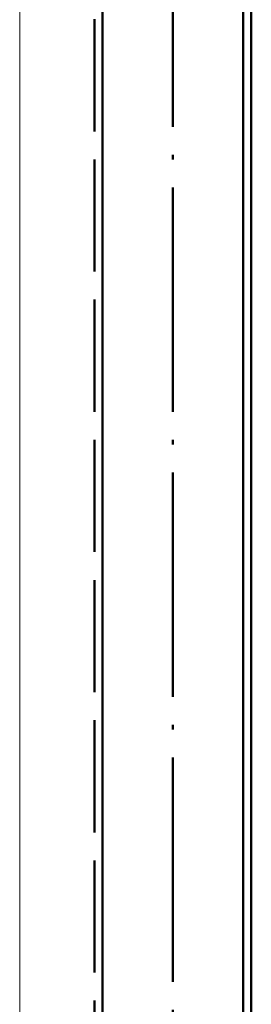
# Paper-space layout 'Layout1' of a CAD drawing. Extents: x -2 to 1033, y -36 to 596.
# Tile 137 of 256: x 354 to 360, y 406 to 433. Entities that reach past the tile are written whole.
import ezdxf

# ---------------------------------------------------------------- set-up
doc = ezdxf.new("R2010")
doc.units = 0
doc.linetypes.add('ACAD_ISO02W100', pattern=[15, 12, -3])
doc.linetypes.add('ACAD_ISO04W100', pattern=[30.5, 24, -3, 0.5, -3])
doc.layers.add('SS_PODKLADY_PANELY', color=9, linetype='CONTINUOUS', lineweight=13)
doc.layers.add('SS_SLOUPY KRAJNÍ', color=143, linetype='CONTINUOUS', lineweight=50)

psp = doc.layouts.get("Layout1")

# ---------------------------------------------------------------- linework, layer by layer
at = {"layer": 'SS_PODKLADY_PANELY', "color": 9, "linetype": 'Continuous', "ltscale": 0.25}
psp.add_line((353.7063, 503.885), (353.7063, 376.385), dxfattribs=at)
at = {"layer": 'SS_SLOUPY KRAJNÍ', "color": 7, "linetype": 'ACAD_ISO04W100', "ltscale": 0.25}
psp.add_line((357.8063, 376.385), (357.8063, 504.385), dxfattribs=at)
at = {"layer": 'SS_SLOUPY KRAJNÍ', "color": 1, "linetype": 'Continuous', "ltscale": 0.25}
for p, q in [((359.6863, 504.562), (359.6863, 377.1851)), ((359.9063, 377.1851), (359.9063, 504.3617)), ((355.9263, 377.1851), (355.9263, 504.2081))]:
    psp.add_line(p, q, dxfattribs=at)
at = {"layer": 'SS_SLOUPY KRAJNÍ', "color": 3, "linetype": 'ACAD_ISO02W100', "ltscale": 0.25}
psp.add_line((355.7063, 503.885), (355.7063, 377.1851), dxfattribs=at)

doc.saveas('drawing.dxf')
